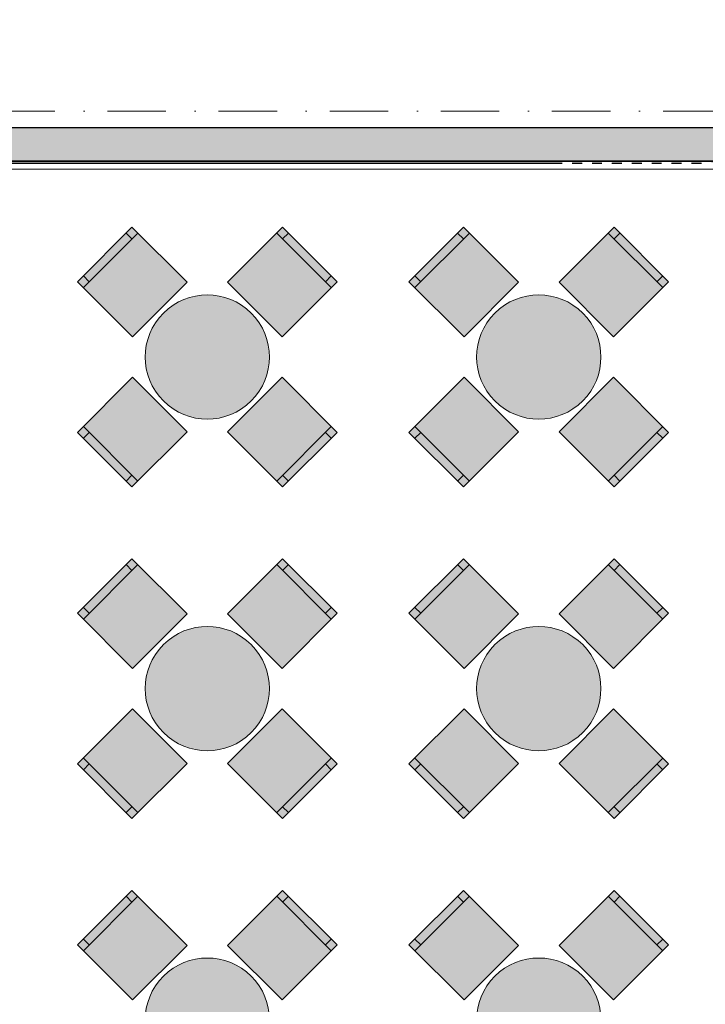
# Model space of a CAD drawing. Header units: millimetres. Extents: x -59761 to 112741, y -57975 to 46221.
# Tile 88 of 132: x -4660 to -523, y -5386 to 553. Entities that reach past the tile are written whole.
import ezdxf

# ---------------------------------------------------------------- set-up
doc = ezdxf.new("R2010")
doc.units = ezdxf.units.MM
doc.linetypes.add('Штриховая', pattern=[564.444447, 282.222223, -282.222223])
doc.linetypes.add('Штрихпунктирная', pattern=[670.277762, 352.777767, -176.388884, 0, -141.111112])
for name, color, linetype in [('Интерьер - Мебель', 7, 'Continuous'), ('Конструктив - ГКЛ', 7, 'Continuous'), ('Конструктив - стены бассейнов жб нов', 7, 'Continuous'), ('Конструктив - Стены Внутр сущ.', 7, 'Continuous'), ('Элемент модели - Границы зон', 7, 'Continuous'), ('Элемент Модели - Зона', 7, 'Continuous'), ('Элемент Модели - Оси', 2, 'Continuous')]:
    doc.layers.add(name, color=color, linetype=linetype)

msp = doc.modelspace()

# ---------------------------------------------------------------- hatches: boundary and pattern name
at = {"layer": 'Интерьер - Мебель', "linetype": 'Continuous', "lineweight": 0}
for points in [[(-3978.95, -1360.27), (-3650.14, -1031.47), (-3982.48, -699.13), (-4311.29, -1027.93)], [(-3406.19, -1031.47), (-3077.38, -1360.27), (-2745.04, -1027.93), (-3073.85, -699.13)], [(-1978.95, -1360.27), (-1650.14, -1031.47), (-1982.48, -699.13), (-2311.29, -1027.93)], [(-1406.19, -1031.47), (-1077.38, -1360.27), (-745.04, -1027.93), (-1073.85, -699.13)], [(-3793.33, -1217.08, 1), (-3263, -1747.41, 1)], [(-1793.33, -1217.08, 1), (-1263, -1747.41, 1)], [(-3650.14, -1933.03), (-3978.95, -1604.22), (-4311.29, -1936.56), (-3982.48, -2265.37)], [(-3077.38, -1604.22), (-3406.19, -1933.03), (-3073.85, -2265.37), (-2745.04, -1936.56)], [(-1650.14, -1933.03), (-1978.95, -1604.22), (-2311.29, -1936.56), (-1982.48, -2265.37)], [(-1077.38, -1604.22), (-1406.19, -1933.03), (-1073.85, -2265.37), (-745.04, -1936.56)], [(-3978.95, -3360.27), (-3650.14, -3031.47), (-3982.48, -2699.13), (-4311.29, -3027.93)], [(-3406.19, -3031.47), (-3077.38, -3360.27), (-2745.04, -3027.93), (-3073.85, -2699.13)], [(-1978.95, -3360.27), (-1650.14, -3031.47), (-1982.48, -2699.13), (-2311.29, -3027.93)], [(-1406.19, -3031.47), (-1077.38, -3360.27), (-745.04, -3027.93), (-1073.85, -2699.13)], [(-3793.33, -3217.08, 1), (-3263, -3747.41, 1)], [(-1793.33, -3217.08, 1), (-1263, -3747.41, 1)], [(-3650.14, -3933.03), (-3978.95, -3604.22), (-4311.29, -3936.56), (-3982.48, -4265.37)], [(-3077.38, -3604.22), (-3406.19, -3933.03), (-3073.85, -4265.37), (-2745.04, -3936.56)], [(-1650.14, -3933.03), (-1978.95, -3604.22), (-2311.29, -3936.56), (-1982.48, -4265.37)], [(-1077.38, -3604.22), (-1406.19, -3933.03), (-1073.85, -4265.37), (-745.04, -3936.56)], [(-3978.95, -5360.27), (-3650.14, -5031.47), (-3982.48, -4699.13), (-4311.29, -5027.93)], [(-3406.19, -5031.47), (-3077.38, -5360.27), (-2745.04, -5027.93), (-3073.85, -4699.13)], [(-1978.95, -5360.27), (-1650.14, -5031.47), (-1982.48, -4699.13), (-2311.29, -5027.93)], [(-1406.19, -5031.47), (-1077.38, -5360.27), (-745.04, -5027.93), (-1073.85, -4699.13)], [(-3793.33, -5217.08, 1), (-3263, -5747.41, 1)], [(-1793.33, -5217.08, 1), (-1263, -5747.41, 1)]]:
    msp.add_hatch(color=255, dxfattribs=at).paths.add_polyline_path(points)
at = {"layer": 'Конструктив - ГКЛ', "linetype": 'Continuous', "lineweight": 5}
msp.add_hatch(color=9, dxfattribs=at).paths.add_polyline_path([(-8890, -312), (-8825, -312), (-8825, -305), (-8765, -305), (-8765, -312), (-8705, -312), (-8705, -305), (-8645, -305), (-8645, -312), (-8585, -312), (-8585, -305), (-8525, -305), (-8525, -312), (-8465, -312), (-8465, -305), (-8405, -305), (-8405, -312), (-8345, -312), (-8345, -305), (-8285, -305), (-8285, -312), (-8225, -312), (-8225, -305), (-8165, -305), (-8165, -312), (-8105, -312), (-8105, -305), (-8045, -305), (-8045, -312), (-7985, -312), (-7985, -305), (-7925, -305), (-7925, -312), (-7865, -312), (-7865, -305), (-7805, -305), (-7805, -312), (-7745, -312), (-7745, -305), (-7685, -305), (-7685, -312), (-7625, -312), (-7625, -305), (-7565, -305), (-7565, -312), (-7505, -312), (-7505, -305), (-7445, -305), (-7445, -312), (-7385, -312), (-7385, -305), (-7325, -305), (-7325, -312), (-7265, -312), (-7265, -305), (-7205, -305), (-7205, -312), (-7145, -312), (-7145, -305), (-7085, -305), (-7085, -312), (-7025, -312), (-7025, -305), (-6965, -305), (-6965, -312), (-6905, -312), (-6905, -305), (-6845, -305), (-6845, -312), (-6785, -312), (-6785, -305), (-6725, -305), (-6725, -312), (-6665, -312), (-6665, -305), (-6605, -305), (-6605, -312), (-6545, -312), (-6545, -305), (-6485, -305), (-6485, -312), (-6425, -312), (-6425, -305), (-6365, -305), (-6365, -312), (-1386.95, -312), (-1386.95, -305), (-1326.95, -305), (-1326.95, -312), (-1266.95, -312), (-1266.95, -305), (-1206.95, -305), (-1206.95, -312), (-1146.95, -312), (-1146.95, -305), (-1086.95, -305), (-1086.95, -312), (-1026.95, -312), (-1026.95, -305), (-966.95, -305), (-966.95, -312), (-906.95, -312), (-906.95, -305), (-846.95, -305), (-846.95, -312), (-786.95, -312), (-786.95, -305), (-726.95, -305), (-726.95, -312), (-666.95, -312), (-666.95, -305), (-606.95, -305), (-606.95, -312), (-546.95, -312), (-546.95, -305), (-486.95, -305), (-486.95, -312), (-426.95, -312), (-426.95, -305), (-366.95, -305), (-366.95, -312), (-306.95, -312), (-306.95, -305), (-246.95, -305), (-246.95, -312), (-186.95, -312), (-186.95, -305), (-126.95, -305), (-126.95, -312), (1133.05, -312), (1133.05, -305), (1193.05, -305), (1193.05, -312), (1253.05, -312), (1253.05, -305), (1313.05, -305), (1313.05, -312), (1373.05, -312), (1373.05, -305), (1433.05, -305), (1433.05, -312), (1493.05, -312), (1493.05, -305), (1553.05, -305), (1553.05, -312), (1613.05, -312), (1613.05, -305), (1673.05, -305), (1673.05, -312), (1733.05, -312), (1733.05, -305), (1793.05, -305), (1793.05, -312), (1853.05, -312), (1853.05, -305), (1913.05, -305), (1913.05, -312), (1973.05, -312), (1973.05, -305), (2033.05, -305), (2033.05, -312), (2093.05, -312), (2093.05, -305), (2153.05, -305), (2153.05, -312), (2213.05, -312), (2213.05, -305), (2273.05, -305), (2273.05, -312), (2333.05, -312), (2333.05, -305), (2393.05, -305), (2393.05, -312), (2453.05, -312), (2453.05, -305), (2513.05, -305), (2513.05, -312), (2573.05, -312), (2573.05, -305), (2633.05, -305), (2633.05, -312), (2693.05, -312), (2693.05, -305), (2753.05, -305), (2753.05, -312), (2813.05, -312), (2813.05, -305), (2873.05, -305), (2873.05, -312), (2933.05, -312), (2933.05, -305), (2993.05, -305), (2993.05, -312), (3053.05, -312), (3053.05, -305), (3113.05, -305), (3113.05, -312), (3173.05, -312), (3173.05, -305), (3233.05, -305), (3233.05, -312), (3293.05, -312), (3293.05, -305), (3353.05, -305), (3353.05, -312), (3413.05, -312), (3413.05, -305), (3473.05, -305), (3473.05, -312), (3533.05, -312), (3533.05, -305), (3593.05, -305), (3593.05, -312), (3600, -312), (3600, -300), (-8890, -300)])
at = {"layer": 'Конструктив - стены бассейнов жб нов', "linetype": 'Continuous', "lineweight": 5}
msp.add_hatch(color=9, dxfattribs=at).paths.add_polyline_path([(-8890, -312), (-8825, -312), (-8825, -305), (-8765, -305), (-8765, -312), (-8705, -312), (-8705, -305), (-8645, -305), (-8645, -312), (-8585, -312), (-8585, -305), (-8525, -305), (-8525, -312), (-8465, -312), (-8465, -305), (-8405, -305), (-8405, -312), (-8345, -312), (-8345, -305), (-8285, -305), (-8285, -312), (-8225, -312), (-8225, -305), (-8165, -305), (-8165, -312), (-8105, -312), (-8105, -305), (-8045, -305), (-8045, -312), (-7985, -312), (-7985, -305), (-7925, -305), (-7925, -312), (-7865, -312), (-7865, -305), (-7805, -305), (-7805, -312), (-7745, -312), (-7745, -305), (-7685, -305), (-7685, -312), (-7625, -312), (-7625, -305), (-7565, -305), (-7565, -312), (-7505, -312), (-7505, -305), (-7445, -305), (-7445, -312), (-7385, -312), (-7385, -305), (-7325, -305), (-7325, -312), (-7265, -312), (-7265, -305), (-7205, -305), (-7205, -312), (-7145, -312), (-7145, -305), (-7085, -305), (-7085, -312), (-7025, -312), (-7025, -305), (-6965, -305), (-6965, -312), (-6905, -312), (-6905, -305), (-6845, -305), (-6845, -312), (-6785, -312), (-6785, -305), (-6725, -305), (-6725, -312), (-6665, -312), (-6665, -305), (-6605, -305), (-6605, -312), (-6545, -312), (-6545, -305), (-6485, -305), (-6485, -312), (-6425, -312), (-6425, -305), (-6365, -305), (-6365, -312), (-1386.95, -312), (-1386.95, -305), (-1326.95, -305), (-1326.95, -312), (-1266.95, -312), (-1266.95, -305), (-1206.95, -305), (-1206.95, -312), (-1146.95, -312), (-1146.95, -305), (-1086.95, -305), (-1086.95, -312), (-1026.95, -312), (-1026.95, -305), (-966.95, -305), (-966.95, -312), (-906.95, -312), (-906.95, -305), (-846.95, -305), (-846.95, -312), (-786.95, -312), (-786.95, -305), (-726.95, -305), (-726.95, -312), (-666.95, -312), (-666.95, -305), (-606.95, -305), (-606.95, -312), (-546.95, -312), (-546.95, -305), (-486.95, -305), (-486.95, -312), (-426.95, -312), (-426.95, -305), (-366.95, -305), (-366.95, -312), (-306.95, -312), (-306.95, -305), (-246.95, -305), (-246.95, -312), (-186.95, -312), (-186.95, -305), (-126.95, -305), (-126.95, -312), (1133.05, -312), (1133.05, -305), (1193.05, -305), (1193.05, -312), (1253.05, -312), (1253.05, -305), (1313.05, -305), (1313.05, -312), (1373.05, -312), (1373.05, -305), (1433.05, -305), (1433.05, -312), (1493.05, -312), (1493.05, -305), (1553.05, -305), (1553.05, -312), (1613.05, -312), (1613.05, -305), (1673.05, -305), (1673.05, -312), (1733.05, -312), (1733.05, -305), (1793.05, -305), (1793.05, -312), (1853.05, -312), (1853.05, -305), (1913.05, -305), (1913.05, -312), (1973.05, -312), (1973.05, -305), (2033.05, -305), (2033.05, -312), (2093.05, -312), (2093.05, -305), (2153.05, -305), (2153.05, -312), (2213.05, -312), (2213.05, -305), (2273.05, -305), (2273.05, -312), (2333.05, -312), (2333.05, -305), (2393.05, -305), (2393.05, -312), (2453.05, -312), (2453.05, -305), (2513.05, -305), (2513.05, -312), (2573.05, -312), (2573.05, -305), (2633.05, -305), (2633.05, -312), (2693.05, -312), (2693.05, -305), (2753.05, -305), (2753.05, -312), (2813.05, -312), (2813.05, -305), (2873.05, -305), (2873.05, -312), (2933.05, -312), (2933.05, -305), (2993.05, -305), (2993.05, -312), (3053.05, -312), (3053.05, -305), (3113.05, -305), (3113.05, -312), (3173.05, -312), (3173.05, -305), (3233.05, -305), (3233.05, -312), (3293.05, -312), (3293.05, -305), (3353.05, -305), (3353.05, -312), (3413.05, -312), (3413.05, -305), (3473.05, -305), (3473.05, -312), (3533.05, -312), (3533.05, -305), (3593.05, -305), (3593.05, -312), (3600, -312), (3600, -300), (-8890, -300)])
at = {"layer": 'Конструктив - Стены Внутр сущ.', "linetype": 'Continuous', "lineweight": 15}
msp.add_hatch(color=7, dxfattribs=at).paths.add_polyline_path([(-300, -100), (-8250, -100), (-8250, -300), (-300, -300)])

# ---------------------------------------------------------------- linework, layer by layer
at = {"layer": 'Интерьер - Мебель', "color": 7, "linetype": 'Continuous', "lineweight": 15}
for p, q in [((-4275.93, -1063.29), (-3947.13, -734.48)), ((-3982.48, -769.84), (-4017.84, -734.48)), ((-3109.2, -734.48), (-2780.4, -1063.29)), ((-3073.85, -769.84), (-3038.49, -734.48)), ((-2275.93, -1063.29), (-1947.13, -734.48)), ((-1982.48, -769.84), (-2017.84, -734.48)), ((-1109.2, -734.48), (-780.4, -1063.29)), ((-1073.85, -769.84), (-1038.49, -734.48)), ((-4240.57, -1027.93), (-4275.93, -992.58)), ((-2815.75, -1027.93), (-2780.4, -992.58)), ((-2240.57, -1027.93), (-2275.93, -992.58)), ((-815.75, -1027.93), (-780.4, -992.58)), ((-3947.13, -2230.01), (-4275.93, -1901.21)), ((-4240.57, -1936.56), (-4275.93, -1971.92)), ((-2780.4, -1901.21), (-3109.2, -2230.01)), ((-2815.75, -1936.56), (-2780.4, -1971.92)), ((-1947.13, -2230.01), (-2275.93, -1901.21)), ((-2240.57, -1936.56), (-2275.93, -1971.92)), ((-780.4, -1901.21), (-1109.2, -2230.01)), ((-815.75, -1936.56), (-780.4, -1971.92)), ((-3982.48, -2194.66), (-4017.84, -2230.01)), ((-3073.85, -2194.66), (-3038.49, -2230.01)), ((-1982.48, -2194.66), (-2017.84, -2230.01)), ((-1073.85, -2194.66), (-1038.49, -2230.01)), ((-4275.93, -3063.29), (-3947.13, -2734.48)), ((-3982.48, -2769.84), (-4017.84, -2734.48)), ((-3109.2, -2734.48), (-2780.4, -3063.29)), ((-3073.85, -2769.84), (-3038.49, -2734.48)), ((-2275.93, -3063.29), (-1947.13, -2734.48)), ((-1982.48, -2769.84), (-2017.84, -2734.48)), ((-1109.2, -2734.48), (-780.4, -3063.29)), ((-1073.85, -2769.84), (-1038.49, -2734.48)), ((-4240.57, -3027.93), (-4275.93, -2992.58)), ((-2815.75, -3027.93), (-2780.4, -2992.58)), ((-2240.57, -3027.93), (-2275.93, -2992.58)), ((-815.75, -3027.93), (-780.4, -2992.58)), ((-3947.13, -4230.01), (-4275.93, -3901.21)), ((-2780.4, -3901.21), (-3109.2, -4230.01)), ((-1947.13, -4230.01), (-2275.93, -3901.21)), ((-780.4, -3901.21), (-1109.2, -4230.01)), ((-4240.57, -3936.56), (-4275.93, -3971.92)), ((-2815.75, -3936.56), (-2780.4, -3971.92)), ((-2240.57, -3936.56), (-2275.93, -3971.92)), ((-815.75, -3936.56), (-780.4, -3971.92)), ((-3982.48, -4194.66), (-4017.84, -4230.01)), ((-3073.85, -4194.66), (-3038.49, -4230.01)), ((-1982.48, -4194.66), (-2017.84, -4230.01)), ((-1073.85, -4194.66), (-1038.49, -4230.01)), ((-4275.93, -5063.29), (-3947.13, -4734.48)), ((-3982.48, -4769.84), (-4017.84, -4734.48)), ((-3109.2, -4734.48), (-2780.4, -5063.29)), ((-3073.85, -4769.84), (-3038.49, -4734.48)), ((-2275.93, -5063.29), (-1947.13, -4734.48)), ((-1982.48, -4769.84), (-2017.84, -4734.48)), ((-1109.2, -4734.48), (-780.4, -5063.29)), ((-1073.85, -4769.84), (-1038.49, -4734.48)), ((-4240.57, -5027.93), (-4275.93, -4992.58)), ((-2815.75, -5027.93), (-2780.4, -4992.58)), ((-2240.57, -5027.93), (-2275.93, -4992.58)), ((-815.75, -5027.93), (-780.4, -4992.58))]:
    msp.add_line(p, q, dxfattribs=at)
at = {"layer": 'Интерьер - Мебель', "color": 7, "linetype": 'Continuous', "lineweight": 15, "flags": 128}
for points in [[(-3978.95, -1360.27), (-3650.14, -1031.47), (-3982.48, -699.13), (-4311.29, -1027.93)], [(-3406.19, -1031.47), (-3077.38, -1360.27), (-2745.04, -1027.93), (-3073.85, -699.13)], [(-1978.95, -1360.27), (-1650.14, -1031.47), (-1982.48, -699.13), (-2311.29, -1027.93)], [(-1406.19, -1031.47), (-1077.38, -1360.27), (-745.04, -1027.93), (-1073.85, -699.13)], [(-3650.14, -1933.03), (-3978.95, -1604.22), (-4311.29, -1936.56), (-3982.48, -2265.37)], [(-3077.38, -1604.22), (-3406.19, -1933.03), (-3073.85, -2265.37), (-2745.04, -1936.56)], [(-1650.14, -1933.03), (-1978.95, -1604.22), (-2311.29, -1936.56), (-1982.48, -2265.37)], [(-1077.38, -1604.22), (-1406.19, -1933.03), (-1073.85, -2265.37), (-745.04, -1936.56)], [(-3978.95, -3360.27), (-3650.14, -3031.47), (-3982.48, -2699.13), (-4311.29, -3027.93)], [(-3406.19, -3031.47), (-3077.38, -3360.27), (-2745.04, -3027.93), (-3073.85, -2699.13)], [(-1978.95, -3360.27), (-1650.14, -3031.47), (-1982.48, -2699.13), (-2311.29, -3027.93)], [(-1406.19, -3031.47), (-1077.38, -3360.27), (-745.04, -3027.93), (-1073.85, -2699.13)], [(-3650.14, -3933.03), (-3978.95, -3604.22), (-4311.29, -3936.56), (-3982.48, -4265.37)], [(-3077.38, -3604.22), (-3406.19, -3933.03), (-3073.85, -4265.37), (-2745.04, -3936.56)], [(-1650.14, -3933.03), (-1978.95, -3604.22), (-2311.29, -3936.56), (-1982.48, -4265.37)], [(-1077.38, -3604.22), (-1406.19, -3933.03), (-1073.85, -4265.37), (-745.04, -3936.56)], [(-3978.95, -5360.27), (-3650.14, -5031.47), (-3982.48, -4699.13), (-4311.29, -5027.93)], [(-3406.19, -5031.47), (-3077.38, -5360.27), (-2745.04, -5027.93), (-3073.85, -4699.13)], [(-1978.95, -5360.27), (-1650.14, -5031.47), (-1982.48, -4699.13), (-2311.29, -5027.93)], [(-1406.19, -5031.47), (-1077.38, -5360.27), (-745.04, -5027.93), (-1073.85, -4699.13)]]:
    msp.add_lwpolyline(points, close=True, dxfattribs=at)
for points in [[(-3793.33, -1217.08, 1), (-3263, -1747.41, 1)], [(-1793.33, -1217.08, 1), (-1263, -1747.41, 1)], [(-3793.33, -3217.08, 1), (-3263, -3747.41, 1)], [(-1793.33, -3217.08, 1), (-1263, -3747.41, 1)], [(-3793.33, -5217.08, 1), (-3263, -5747.41, 1)], [(-1793.33, -5217.08, 1), (-1263, -5747.41, 1)]]:
    msp.add_lwpolyline(points, format="xyb", close=True, dxfattribs=at)
at = {"layer": 'Конструктив - ГКЛ', "color": 7, "linetype": 'Continuous', "lineweight": 30, "flags": 128}
for points in [[(-300, -300), (-8250, -300)], [(-6365, -312), (-1386.95, -312)], [(-1326.95, -312), (-1266.95, -312)], [(-1206.95, -312), (-1146.95, -312)], [(-1086.95, -312), (-1026.95, -312)], [(-966.95, -312), (-906.95, -312)], [(-846.95, -312), (-786.95, -312)], [(-726.95, -312), (-666.95, -312)], [(-606.95, -312), (-546.95, -312)]]:
    msp.add_lwpolyline(points, dxfattribs=at)
at = {"layer": 'Конструктив - стены бассейнов жб нов', "color": 7, "linetype": 'Continuous', "lineweight": 30, "flags": 128}
for points in [[(-300, -300), (-8250, -300)], [(-6365, -312), (-1386.95, -312)], [(-1326.95, -312), (-1266.95, -312)], [(-1206.95, -312), (-1146.95, -312)], [(-1086.95, -312), (-1026.95, -312)], [(-966.95, -312), (-906.95, -312)], [(-846.95, -312), (-786.95, -312)], [(-726.95, -312), (-666.95, -312)], [(-606.95, -312), (-546.95, -312)]]:
    msp.add_lwpolyline(points, dxfattribs=at)
at = {"layer": 'Конструктив - Стены Внутр сущ.', "color": 7, "linetype": 'Continuous', "lineweight": 30, "flags": 128}
for points in [[(-300, -100), (-8250, -100)], [(-8250, -300), (-300, -300)]]:
    msp.add_lwpolyline(points, dxfattribs=at)
at = {"layer": 'Элемент модели - Границы зон', "color": 7, "linetype": 'Continuous', "lineweight": 15}
msp.add_line((-300, -350), (-9915.78, -350), dxfattribs=at)
at = {"layer": 'Элемент Модели - Зона', "color": 253, "linetype": 'Штриховая', "lineweight": 15, "flags": 128}
msp.add_lwpolyline([(-8890, -8842.59), (-8890, -9042.59), (-8850, -9042.59), (-8850, -8700), (-8250, -8700), (-8250, -9042.59), (-300, -9042.59), (-300, -8700), (300, -8700), (300, -9042.59), (8700, -9042.59), (8700, -8700), (9300, -8700), (9300, -9042.59), (16025.03, -9042.59), (16025.03, 212.5), (16035.53, 212.5), (16035.53, 5730), (15580, 5730), (15580, 9080), (15300, 9080), (15300, 9320), (17680, 9320), (17680, 10500), (10920, 10500), (10920, 9320), (13800, 9320), (13800, 9080), (12769.68, 9080), (12769.68, -300), (3600, -300), (-8890, -300), (-8890, -350)], close=True, dxfattribs=at)
at = {"layer": 'Элемент Модели - Оси', "color": 7, "linetype": 'Штрихпунктирная', "lineweight": 15}
msp.add_line((-57760.58, 0), (110650, 0), dxfattribs=at)

doc.saveas('drawing.dxf')
